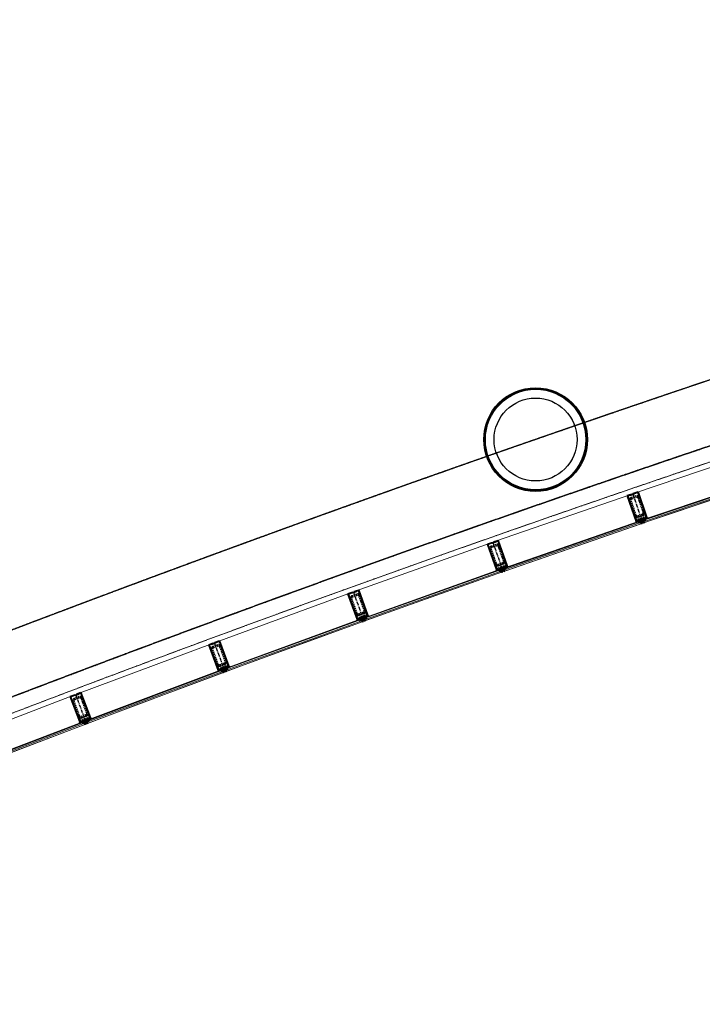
# Model space of a CAD drawing. Header units: millimetres. Extents: x 98667 to 994031, y -2704 to 533009.
# Tile 193 of 256: x 653388 to 659974, y 362746 to 372241. Entities that reach past the tile are written whole.
import ezdxf

# ---------------------------------------------------------------- set-up
doc = ezdxf.new("R2010")
doc.units = ezdxf.units.MM
for name, pattern in [('AP03000E0$0$CENTER', [50.8, 31.75, -6.35, 6.35, -6.35]), ('AP03000E0$0$HIDDEN', [9.525, 6.35, -3.175]), ('AP03000E0$0$HIDDENX2', [19.05, 12.7, -6.35]), ('AP9340000$SP00000G0$0$CENTER', [50.8, 31.75, -6.35, 6.35, -6.35]), ('sp00000g0$0$CENTER', [50.8, 31.75, -6.35, 6.35, -6.35])]:
    doc.linetypes.add(name, pattern=pattern)
for name, color, linetype in [('A-COL ENCLOUSER INNER', 1, 'Continuous'), ('A-COL ENCLOUSER OUTER', 6, 'Continuous'), ('AP9340000$SP00000G0$0$S-GRID', 8, 'AP9340000$SP00000G0$0$CENTER'), ('NOT IN SCOPE', 222, 'Continuous'), ('sp00000g0$0$S-GRID', 1, 'sp00000g0$0$CENTER')]:
    doc.layers.add(name, color=color, linetype=linetype)
for name, color, linetype, lineweight in [('AP03000E0$0$A-GLAZ-FULL-EXTR', 2, 'Continuous', 20), ('AP03000E0$0$A-GLAZ-MULL-EXTR', 3, 'Continuous', 35), ('AP03000E0$0$A-WALL-FNSH', 1, 'Continuous', 15), ('L_1800_BUILD_NEW', 8, 'Continuous', 0)]:
    doc.layers.add(name, color=color, linetype=linetype, lineweight=lineweight)
doc.layers.add('AP03000E0$0$A-Slab Edge Guide', color=55, linetype='Continuous', lineweight=15, plot=False)

msp = doc.modelspace()

# ---------------------------------------------------------------- linework, layer by layer
at = {"color": 251, "linetype": 'AP03000E0$0$CENTER'}
for p, q in [((659302.6, 367669.2), (659399.8, 367385.3)), ((657953, 367201), (658052.5, 366918)), ((656607.2, 366722.1), (656708.9, 366439.9)), ((655265.2, 366232.5), (655369.1, 365951.1)), ((653927.1, 365732.3), (654033.3, 365451.7))]:
    msp.add_line(p, q, dxfattribs=at)
at = {"layer": 'A-COL ENCLOUSER INNER', "color": 251}
for radius in [494, 485]:
    msp.add_circle((658365.7, 368191.5), radius, dxfattribs=at)
at = {"layer": 'A-COL ENCLOUSER OUTER', "color": 251}
msp.add_circle((658365.7, 368191.5), 500, dxfattribs=at)
at = {"layer": 'AP03000E0$0$A-GLAZ-FULL-EXTR', "color": 251}
for p, q in [((659320.3, 367675.2), (660638.2, 368120.7)), ((660724.7, 367864.9), (659406.8, 367419.4)), ((659408.7, 367413.8), (660726.6, 367859.2)), ((660730.4, 367847.8), (659412.6, 367402.4)), ((659416.4, 367391), (660734.3, 367836.5)), ((659285, 367663.1), (657970.7, 367207.2)), ((658059.2, 366952.1), (659373.5, 367408)), ((659375.4, 367402.4), (658061.1, 366946.4)), ((658065.1, 366935.1), (659379.4, 367391)), ((659383.3, 367379.7), (658069, 366923.8)), ((659362.3, 367385.1), (659358.4, 367396.5)), ((659359.4, 367393.6), (659365.1, 367395.6)), ((659361.4, 367388), (659359.4, 367393.6)), ((659367, 367389.9), (659361.4, 367388)), ((659364.1, 367398.4), (659375.4, 367402.4)), ((659368, 367387.1), (659364.1, 367398.4)), ((659365.1, 367395.6), (659367, 367389.9)), ((659379.4, 367391), (659368, 367387.1)), ((659373.5, 367408), (659375.4, 367402.4)), ((659375.4, 367402.4), (659379.4, 367391)), ((659379.4, 367391), (659383.3, 367379.7)), ((659406.8, 367419.4), (659408.7, 367413.8)), ((659420.1, 367417.6), (659408.7, 367413.8)), ((659408.7, 367413.8), (659412.6, 367402.4)), ((659412.6, 367402.4), (659423.9, 367406.2)), ((659412.6, 367402.4), (659416.4, 367391)), ((659423.9, 367406.2), (659420.1, 367417.6)), ((659426.7, 367416.7), (659421, 367414.8)), ((659421, 367414.8), (659423, 367409.1)), ((659423, 367409.1), (659428.6, 367411)), ((659429.6, 367408.2), (659425.8, 367419.5)), ((659428.6, 367411), (659426.7, 367416.7)), ((656624.8, 366728.4), (657935.4, 367194.8)), ((658025.9, 366940.4), (656715.3, 366474.1)), ((656717.3, 366468.4), (658027.9, 366934.8)), ((658032, 366923.5), (656721.3, 366457.1)), ((656725.3, 366445.8), (658036, 366912.2)), ((658015, 366917.4), (658011, 366928.7)), ((658012, 366925.9), (658017.6, 366927.9)), ((658014, 366920.2), (658012, 366925.9)), ((658019.6, 366922.3), (658014, 366920.2)), ((658016.6, 366930.7), (658027.9, 366934.8)), ((658020.6, 366919.4), (658016.6, 366930.7)), ((658017.6, 366927.9), (658019.6, 366922.3)), ((658032, 366923.5), (658020.6, 366919.4)), ((658027.9, 366934.8), (658025.9, 366940.4)), ((658027.9, 366934.8), (658032, 366923.5)), ((658036, 366912.2), (658032, 366923.5)), ((658061.1, 366946.4), (658059.2, 366952.1)), ((658072.5, 366950.4), (658061.1, 366946.4)), ((658061.1, 366946.4), (658065.1, 366935.1)), ((658065.1, 366935.1), (658076.4, 366939)), ((658069, 366923.8), (658065.1, 366935.1)), ((658076.4, 366939), (658072.5, 366950.4)), ((658079.1, 366949.5), (658073.4, 366947.5)), ((658073.4, 366947.5), (658075.4, 366941.9)), ((658075.4, 366941.9), (658081.1, 366943.8)), ((658082.1, 366941), (658078.1, 366952.3)), ((658081.1, 366943.8), (658079.1, 366949.5)), ((656589.6, 366715.8), (655282.7, 366239)), ((655375.3, 365985.3), (656682.1, 366462.1)), ((656684.2, 366456.5), (655377.3, 365979.7)), ((655381.4, 365968.4), (656688.3, 366445.2)), ((656692.4, 366433.9), (655385.5, 365957.2)), ((656671.4, 366439), (656667.3, 366450.3)), ((656668.3, 366447.5), (656674, 366449.5)), ((656670.4, 366441.8), (656668.3, 366447.5)), ((656676, 366443.9), (656670.4, 366441.8)), ((656672.9, 366452.4), (656684.2, 366456.5)), ((656677, 366441.1), (656672.9, 366452.4)), ((656674, 366449.5), (656676, 366443.9)), ((656688.3, 366445.2), (656677, 366441.1)), ((656682.1, 366462.1), (656684.2, 366456.5)), ((656684.2, 366456.5), (656688.3, 366445.2)), ((656688.3, 366445.2), (656692.4, 366433.9)), ((656715.3, 366474.1), (656717.3, 366468.4)), ((656728.6, 366472.4), (656717.3, 366468.4)), ((656717.3, 366468.4), (656721.3, 366457.1)), ((656721.3, 366457.1), (656732.6, 366461.1)), ((656721.3, 366457.1), (656725.3, 366445.8)), ((656732.6, 366461.1), (656728.6, 366472.4)), ((656735.3, 366471.6), (656729.6, 366469.6)), ((656729.6, 366469.6), (656731.6, 366463.9)), ((656731.6, 366463.9), (656737.3, 366466)), ((656738.3, 366463.1), (656734.3, 366474.4)), ((656737.3, 366466), (656735.3, 366471.6)), ((653944.6, 365738.9), (655247.7, 366226)), ((655342.2, 365973.1), (654039.2, 365486)), ((654041.3, 365480.4), (655344.3, 365967.5)), ((655348.5, 365956.3), (654045.5, 365469.1)), ((654049.7, 365457.9), (655352.7, 365945)), ((655331.7, 365950), (655327.4, 365961.2)), ((655328.5, 365958.4), (655334.1, 365960.5)), ((655330.6, 365952.8), (655328.5, 365958.4)), ((655336.2, 365954.9), (655330.6, 365952.8)), ((655333.1, 365963.3), (655344.3, 365967.5)), ((655337.3, 365952.1), (655333.1, 365963.3)), ((655334.1, 365960.5), (655336.2, 365954.9)), ((655348.5, 365956.3), (655337.3, 365952.1)), ((655344.3, 365967.5), (655342.2, 365973.1)), ((655344.3, 365967.5), (655348.5, 365956.3)), ((655352.7, 365945), (655348.5, 365956.3)), ((655377.3, 365979.7), (655375.3, 365985.3)), ((655388.6, 365983.8), (655377.3, 365979.7)), ((655377.3, 365979.7), (655381.4, 365968.4)), ((655381.4, 365968.4), (655392.7, 365972.5)), ((655385.5, 365957.2), (655381.4, 365968.4)), ((655392.7, 365972.5), (655388.6, 365983.8)), ((655395.3, 365983.1), (655389.6, 365981)), ((655389.6, 365981), (655391.7, 365975.4)), ((655391.7, 365975.4), (655397.3, 365977.4)), ((655398.3, 365974.6), (655394.2, 365985.9)), ((655397.3, 365977.4), (655395.3, 365983.1)), ((653909.6, 365725.7), (652610.5, 365228.2)), ((652707.1, 364976), (654006.2, 365473.5)), ((654008.4, 365467.9), (652709.2, 364970.4)), ((653995.8, 365450.3), (653991.5, 365461.5)), ((653992.6, 365458.7), (653998.2, 365460.8)), ((653994.8, 365453.1), (653992.6, 365458.7)), ((653997.1, 365463.6), (654008.4, 365467.9)), ((654001.4, 365452.4), (653997.1, 365463.6)), ((653998.2, 365460.8), (654000.4, 365455.2)), ((654006.2, 365473.5), (654008.4, 365467.9)), ((654008.4, 365467.9), (654012.6, 365456.7)), ((654039.2, 365486), (654041.3, 365480.4)), ((654052.5, 365484.6), (654041.3, 365480.4)), ((654041.3, 365480.4), (654045.5, 365469.1)), ((654045.5, 365469.1), (654056.7, 365473.3)), ((654045.5, 365469.1), (654049.7, 365457.9)), ((654056.7, 365473.3), (654052.5, 365484.6)), ((654059.2, 365483.9), (654053.6, 365481.8)), ((654053.6, 365481.8), (654055.7, 365476.1)), ((654055.7, 365476.1), (654061.3, 365478.2)), ((654062.3, 365475.4), (654058.1, 365486.7)), ((654061.3, 365478.2), (654059.2, 365483.9)), ((652713.5, 364959.2), (654012.6, 365456.7)), ((654016.9, 365445.5), (652717.8, 364948)), ((654000.4, 365455.2), (653994.8, 365453.1)), ((654012.6, 365456.7), (654001.4, 365452.4)), ((654012.6, 365456.7), (654016.9, 365445.5))]:
    msp.add_line(p, q, dxfattribs=at)
at = {"layer": 'AP03000E0$0$A-GLAZ-FULL-EXTR', "color": 251, "linetype": 'Continuous'}
for p, q in [((659364.2, 367398.2), (659376.9, 367398.1)), ((659365.3, 367395), (659378, 367395)), ((659366, 367392.9), (659366, 367399.1)), ((659366.4, 367391.8), (659379.1, 367391.8)), ((659367.5, 367388.7), (659372.5, 367388.6)), ((659369.2, 367387.5), (659369.2, 367400.2)), ((659372.3, 367388.6), (659372.4, 367401.3)), ((659372.5, 367401.3), (659375.8, 367401.3)), ((659375.5, 367389.7), (659375.6, 367401.9)), ((659378.7, 367390.8), (659378.7, 367392.9)), ((659409.3, 367412.1), (659420.6, 367415.9)), ((659413.3, 367402.6), (659409.5, 367414)), ((659410.3, 367409.1), (659421.7, 367412.9)), ((659411.3, 367406.1), (659422.7, 367409.9)), ((659412.3, 367403.1), (659423.7, 367406.9)), ((659416.3, 367403.7), (659412.5, 367415)), ((659419.3, 367404.7), (659415.5, 367416)), ((659422.3, 367405.7), (659418.5, 367417.1)), ((658016.7, 366930.4), (658028.1, 366934.4)), ((658017.8, 366927.4), (658029.1, 366931.4)), ((658022.8, 366920.2), (658018.8, 366931.5)), ((658018.9, 366924.4), (658030.2, 366928.4)), ((658019.9, 366921.4), (658031.2, 366925.4)), ((658025.8, 366921.3), (658021.8, 366932.6)), ((658028.8, 366922.3), (658024.8, 366933.7)), ((658031.8, 366923.4), (658027.8, 366934.7)), ((658061.2, 366946.3), (658073.9, 366946.3)), ((658062.3, 366943.1), (658075, 366943.1)), ((658062.4, 366942.8), (658062.4, 366946.9)), ((658063.4, 366940), (658076.1, 366939.9)), ((658064.5, 366936.8), (658069.9, 366936.8)), ((658065.5, 366935.3), (658065.6, 366948)), ((658068.7, 366936.4), (658068.8, 366949.1)), ((658069.9, 366949.5), (658072.8, 366949.5)), ((658071.9, 366937.5), (658072, 366950.2)), ((658075.1, 366938.6), (658075.1, 366942.8)), ((656673.7, 366450.3), (656686.4, 366450.3)), ((656674.8, 366447.2), (656687.6, 366447.1)), ((656676, 366444), (656684.9, 366443.9)), ((656676.1, 366453.5), (656685.3, 366453.5)), ((656676.1, 366443.8), (656676.1, 366453.5)), ((656679.2, 366441.9), (656679.3, 366454.7)), ((656682.4, 366443), (656682.5, 366455.8)), ((656685.6, 366444.2), (656685.6, 366452.6)), ((656721.6, 366457.2), (656717.6, 366468.5)), ((656717.9, 366466.8), (656729.2, 366470.8)), ((656718.9, 366463.8), (656730.2, 366467.8)), ((656720, 366460.8), (656731.3, 366464.8)), ((656724.6, 366458.3), (656720.6, 366469.6)), ((656721.1, 366457.8), (656732.4, 366461.8)), ((656727.6, 366459.3), (656723.6, 366470.6)), ((656730.6, 366460.4), (656726.6, 366471.7)), ((655333.6, 365961.9), (655344.8, 365966.1)), ((655334.7, 365959), (655345.9, 365963.1)), ((655339.6, 365952.9), (655335.4, 365964.2)), ((655335.8, 365956), (655347.1, 365960.2)), ((655336.9, 365953), (655348.2, 365957.2)), ((655342.6, 365954.1), (655338.4, 365965.3)), ((655345.6, 365955.2), (655341.4, 365966.4)), ((655377.4, 365979.4), (655390.2, 365979.3)), ((655378.6, 365976.2), (655391.4, 365976.2)), ((655378.7, 365975.8), (655378.7, 365980.2)), ((655379.8, 365973), (655392.5, 365973)), ((655380.9, 365969.9), (655385.3, 365969.8)), ((655381.9, 365968.6), (655381.9, 365981.4)), ((655385.1, 365982.5), (655389.1, 365982.5)), ((655385.1, 365969.7), (655385.1, 365982.5)), ((655388.2, 365970.9), (655388.3, 365983.7)), ((655391.4, 365972.1), (655391.4, 365976)), ((653998.1, 365461.2), (654011, 365461.1)), ((653998.7, 365459.7), (653998.7, 365464.2)), ((653999, 365464.3), (654009.7, 365464.3)), ((653999.3, 365458), (654012.2, 365457.9)), ((654001.8, 365452.5), (654001.9, 365465.4)), ((654005, 365453.8), (654005, 365466.6)), ((654007.2, 365467.5), (654008.5, 365467.5)), ((654008.2, 365455), (654008.2, 365467.9)), ((654011.3, 365456.2), (654011.4, 365460.1)), ((654045.9, 365469.3), (654041.7, 365480.5)), ((654042.3, 365477.7), (654053.5, 365481.9)), ((654043.4, 365474.8), (654054.6, 365478.9)), ((654044.5, 365471.8), (654055.7, 365476)), ((654048.9, 365470.4), (654044.7, 365481.7)), ((654051.9, 365471.5), (654047.7, 365482.8)), ((654054.8, 365472.6), (654050.7, 365483.9)), ((654000.5, 365454.8), (654007.6, 365454.8))]:
    msp.add_line(p, q, dxfattribs=at)
msp.add_arc((717502.2, 197719), 179339.2, 89.995553, 114.847186, dxfattribs=at)
at = {"layer": 'AP03000E0$0$A-GLAZ-MULL-EXTR', "color": 251}
for p, q in [((659293.2, 367665.9), (659250.6, 367651.4)), ((659250.6, 367651.4), (659334.9, 367405.4)), ((659254.4, 367649.5), (659294.2, 367663.1)), ((659319.2, 367460.3), (659254.4, 367649.5)), ((659308.4, 367668), (659273.3, 367656)), ((659273.3, 367656), (659274.3, 367653.1)), ((659274.3, 367653.1), (659314.1, 367666.7)), ((659294.2, 367663.1), (659293.2, 367665.9)), ((659354.7, 367687), (659307.4, 367670.8)), ((659307.4, 367670.8), (659308.4, 367668)), ((659313.1, 367669.6), (659352.8, 367683.2)), ((659314.1, 367666.7), (659313.1, 367669.6)), ((659352.8, 367683.2), (659417.6, 367494)), ((659438.9, 367441), (659354.7, 367687)), ((659337.7, 367406.3), (659319.2, 367460.3)), ((659417.6, 367494), (659436.1, 367440)), ((659359.4, 367403.2), (659333.4, 367394.3)), ((659333.4, 367394.3), (659336.5, 367400.6)), ((659334.9, 367405.4), (659336.5, 367400.6)), ((659336.5, 367400.6), (659376.7, 367414.4)), ((659336.5, 367400.6), (659357.8, 367407.9)), ((659375.1, 367419.1), (659337.7, 367406.3)), ((659357.8, 367407.9), (659359.4, 367403.2)), ((659397.7, 367430.1), (659358, 367416.5)), ((659358, 367416.5), (659359, 367413.6)), ((659359, 367413.6), (659394, 367425.6)), ((659379.8, 367420.8), (659375.1, 367419.1)), ((659376.7, 367414.4), (659388, 367381.3)), ((659392.7, 367382.9), (659379.8, 367420.8)), ((659388, 367381.3), (659392.7, 367382.9)), ((659394, 367425.6), (659406.9, 367387.8)), ((659398.7, 367427.2), (659397.7, 367430.1)), ((659436.1, 367440), (659398.7, 367427.2)), ((659400.3, 367422.5), (659440.5, 367436.3)), ((659411.7, 367389.4), (659400.3, 367422.5)), ((659406.9, 367387.8), (659411.7, 367389.4)), ((659440.5, 367436.3), (659419.3, 367429)), ((659419.3, 367429), (659420.9, 367424.3)), ((659420.9, 367424.3), (659446.9, 367433.2)), ((659440.5, 367436.3), (659438.9, 367441)), ((659446.9, 367433.2), (659440.5, 367436.3)), ((657901.1, 367182.8), (657948.3, 367199.3)), ((657987.3, 366937.5), (657901.1, 367182.8)), ((657944.6, 367194.8), (657905, 367180.9)), ((657905, 367180.9), (657971.3, 366992.2)), ((657945.6, 367192), (657944.6, 367194.8)), ((657985.2, 367205.9), (657945.6, 367192)), ((657948.3, 367199.3), (657949.3, 367196.5)), ((657949.3, 367196.5), (657984.2, 367208.8)), ((657962.5, 367204.3), (658004.9, 367219.2)), ((657963.5, 367201.5), (657962.5, 367204.3)), ((658003.1, 367215.4), (657963.5, 367201.5)), ((657984.2, 367208.8), (657985.2, 367205.9)), ((658069.4, 367026.7), (658003.1, 367215.4)), ((658004.9, 367219.2), (658091.1, 366973.9)), ((657971.3, 366992.2), (657990.2, 366938.5)), ((658088.3, 366972.9), (658069.4, 367026.7)), ((658011.9, 366935.5), (657985.9, 366926.4)), ((657985.9, 366926.4), (657989, 366932.7)), ((657989, 366932.7), (657987.3, 366937.5)), ((658029.1, 366946.8), (657989, 366932.7)), ((657989, 366932.7), (658010.2, 366940.2)), ((657990.2, 366938.5), (658027.4, 366951.5)), ((658010.2, 366940.2), (658011.9, 366935.5)), ((658026.4, 366954.4), (658066.1, 366968.3)), ((658027.4, 366951.5), (658026.4, 366954.4)), ((658040.7, 366913.8), (658029.1, 366946.8)), ((658067.1, 366965.5), (658032.1, 366953.2)), ((658032.1, 366953.2), (658045.4, 366915.5)), ((658045.4, 366915.5), (658040.7, 366913.8)), ((658046.3, 366958.2), (658051, 366959.8)), ((658059.6, 366920.4), (658046.3, 366958.2)), ((658051, 366959.8), (658088.3, 366972.9)), ((658092.8, 366969.2), (658052.7, 366955.1)), ((658052.7, 366955.1), (658064.3, 366922.1)), ((658064.3, 366922.1), (658059.6, 366920.4)), ((658066.1, 366968.3), (658067.1, 366965.5)), ((658092.8, 366969.2), (658071.5, 366961.7)), ((658071.5, 366961.7), (658073.2, 366957)), ((658073.2, 366957), (658099.1, 366966.1)), ((658091.1, 366973.9), (658092.8, 366969.2)), ((658099.1, 366966.1), (658092.8, 366969.2)), ((656555.4, 366703.5), (656602.5, 366720.4)), ((656643.6, 366458.8), (656555.4, 366703.5)), ((656598.8, 366715.9), (656559.3, 366701.6)), ((656559.3, 366701.6), (656627.1, 366513.5)), ((656599.8, 366713.1), (656598.8, 366715.9)), ((656639.3, 366727.3), (656599.8, 366713.1)), ((656602.5, 366720.4), (656603.5, 366717.6)), ((656603.5, 366717.6), (656638.3, 366730.1)), ((656616.6, 366725.5), (656658.9, 366740.7)), ((656617.6, 366722.7), (656616.6, 366725.5)), ((656657.1, 366736.9), (656617.6, 366722.7)), ((656638.3, 366730.1), (656639.3, 366727.3)), ((656724.9, 366548.7), (656657.1, 366736.9)), ((656658.9, 366740.7), (656747.1, 366496.1)), ((656627.1, 366513.5), (656646.4, 366459.9)), ((656744.2, 366495.1), (656724.9, 366548.7)), ((656668.1, 366457.1), (656642.3, 366447.7)), ((656642.3, 366447.7), (656645.3, 366454.1)), ((656645.3, 366454.1), (656643.6, 366458.8)), ((656685.3, 366468.5), (656645.3, 366454.1)), ((656645.3, 366454.1), (656666.4, 366461.8)), ((656646.4, 366459.9), (656683.6, 366473.3)), ((656666.4, 366461.8), (656668.1, 366457.1)), ((656682.5, 366476.1), (656722.1, 366490.3)), ((656683.6, 366473.3), (656682.5, 366476.1)), ((656697.1, 366435.6), (656685.3, 366468.5)), ((656723.1, 366487.5), (656688.3, 366474.9)), ((656688.3, 366474.9), (656701.8, 366437.3)), ((656701.8, 366437.3), (656697.1, 366435.6)), ((656702.4, 366480), (656707.1, 366481.7)), ((656715.9, 366442.4), (656702.4, 366480)), ((656707.1, 366481.7), (656744.2, 366495.1)), ((656748.8, 366491.4), (656708.8, 366477)), ((656708.8, 366477), (656720.6, 366444.1)), ((656720.6, 366444.1), (656715.9, 366442.4)), ((656722.1, 366490.3), (656723.1, 366487.5)), ((656748.8, 366491.4), (656727.6, 366483.8)), ((656727.6, 366483.8), (656729.3, 366479.1)), ((656729.3, 366479.1), (656755.2, 366488.4)), ((656747.1, 366496.1), (656748.8, 366491.4)), ((656755.2, 366488.4), (656748.8, 366491.4)), ((655255.8, 366229), (655213.6, 366213.5)), ((655217.5, 366211.7), (655256.9, 366226.2)), ((655270.9, 366231.4), (655236.2, 366218.6)), ((655236.2, 366218.6), (655237.3, 366215.8)), ((655237.3, 366215.8), (655276.7, 366230.3)), ((655256.9, 366226.2), (655255.8, 366229)), ((655316.8, 366251.6), (655269.9, 366234.2)), ((655269.9, 366234.2), (655270.9, 366231.4)), ((655275.6, 366233.2), (655315, 366247.7)), ((655276.7, 366230.3), (655275.6, 366233.2)), ((655315, 366247.7), (655384.3, 366060.1)), ((655406.9, 366007.7), (655316.8, 366251.6)), ((655213.6, 366213.5), (655303.7, 365969.6)), ((655286.7, 366024.1), (655217.5, 366211.7)), ((655384.3, 366060.1), (655404.1, 366006.6)), ((655306.5, 365970.6), (655286.7, 366024.1)), ((655328.2, 365968), (655302.5, 365958.4)), ((655302.5, 365958.4), (655305.4, 365964.9)), ((655303.7, 365969.6), (655305.4, 365964.9)), ((655305.4, 365964.9), (655345.3, 365979.6)), ((655305.4, 365964.9), (655326.5, 365972.7)), ((655343.5, 365984.3), (655306.5, 365970.6)), ((655326.5, 365972.7), (655328.2, 365968)), ((655366, 365995.8), (655326.6, 365981.2)), ((655326.6, 365981.2), (655327.6, 365978.4)), ((655327.6, 365978.4), (655362.3, 365991.2)), ((655348.2, 365986), (655343.5, 365984.3)), ((655345.3, 365979.6), (655357.4, 365946.8)), ((655362.1, 365948.5), (655348.2, 365986)), ((655357.4, 365946.8), (655362.1, 365948.5)), ((655362.3, 365991.2), (655376.2, 365953.7)), ((655367, 365992.9), (655366, 365995.8)), ((655404.1, 366006.6), (655367, 365992.9)), ((655368.7, 365988.3), (655408.6, 366003)), ((655380.9, 365955.4), (655368.7, 365988.3)), ((655376.2, 365953.7), (655380.9, 365955.4)), ((655408.6, 366003), (655387.5, 365995.2)), ((655387.5, 365995.2), (655389.2, 365990.5)), ((655389.2, 365990.5), (655415, 366000)), ((655408.6, 366003), (655406.9, 366007.7)), ((655415, 366000), (655408.6, 366003)), ((653936.5, 365735.8), (653978.6, 365751.7)), ((653976.8, 365747.9), (653937.5, 365733)), ((654047.6, 365560.8), (653976.8, 365747.9)), ((653978.6, 365751.7), (654070.6, 365508.6)), ((653875.7, 365712.8), (653922.5, 365730.5)), ((653967.7, 365469.6), (653875.7, 365712.8)), ((653918.8, 365725.9), (653879.6, 365711.1)), ((653879.6, 365711.1), (653950.3, 365524)), ((653919.9, 365723.1), (653918.8, 365725.9)), ((653959.2, 365738), (653919.9, 365723.1)), ((653922.5, 365730.5), (653923.5, 365727.7)), ((653923.5, 365727.7), (653958.1, 365740.8)), ((653937.5, 365733), (653936.5, 365735.8)), ((653958.1, 365740.8), (653959.2, 365738)), ((654067.8, 365507.5), (654047.6, 365560.8)), ((653950.3, 365524), (653970.5, 365470.7)), ((653992.3, 365468.2), (653966.6, 365458.5)), ((653966.6, 365458.5), (653969.5, 365465)), ((653969.5, 365465), (653967.7, 365469.6)), ((654009.2, 365480), (653969.5, 365465)), ((653969.5, 365465), (653990.5, 365472.9)), ((653970.5, 365470.7), (654007.5, 365484.7)), ((653990.5, 365472.9), (653992.3, 365468.2)), ((654006.4, 365487.5), (654045.7, 365502.3)), ((654007.5, 365484.7), (654006.4, 365487.5)), ((654021.6, 365447.3), (654009.2, 365480)), ((654046.7, 365499.5), (654012.1, 365486.4)), ((654012.1, 365486.4), (654026.3, 365449)), ((654026.2, 365491.8), (654030.8, 365493.5)), ((654040.3, 365454.3), (654026.2, 365491.8)), ((654030.8, 365493.5), (654067.8, 365507.5)), ((654072.4, 365503.9), (654032.6, 365488.8)), ((654032.6, 365488.8), (654045, 365456.1)), ((654045.7, 365502.3), (654046.7, 365499.5)), ((654072.4, 365503.9), (654051.3, 365495.9)), ((654051.3, 365495.9), (654053.1, 365491.2)), ((654053.1, 365491.2), (654078.8, 365501)), ((654070.6, 365508.6), (654072.4, 365503.9)), ((654078.8, 365501), (654072.4, 365503.9)), ((654026.3, 365449), (654021.6, 365447.3)), ((654045, 365456.1), (654040.3, 365454.3))]:
    msp.add_line(p, q, dxfattribs=at)
at = {"layer": 'AP03000E0$0$A-GLAZ-MULL-EXTR', "color": 251, "linetype": 'AP03000E0$0$HIDDENX2'}
for p, q in [((659288.7, 367632.7), (659336, 367648.9)), ((659321.8, 367459), (659273.2, 367600.9)), ((659333.6, 367463.1), (659285, 367605)), ((659292.8, 367620.9), (659340.1, 367637.1)), ((659355.9, 367629.3), (659404.5, 367487.4)), ((659367.8, 367633.3), (659416.4, 367491.4)), ((659329.9, 367435.4), (659424.5, 367467.8)), ((659396.8, 367471.5), (659349.5, 367455.3)), ((659400.8, 367459.7), (659353.5, 367443.5)), ((659424.5, 367467.8), (659430.9, 367448.9)), ((659336.3, 367416.5), (659329.9, 367435.4)), ((659383.6, 367432.7), (659336.3, 367416.5)), ((659430.9, 367448.9), (659383.6, 367432.7)), ((657986.6, 367181), (657939.4, 367164.4)), ((657990.7, 367169.2), (657943.5, 367152.6)), ((657924.1, 367132.5), (657973.8, 366991)), ((657935.9, 367136.7), (657985.6, 366995.2)), ((658056.4, 367020), (658006.6, 367161.5)), ((658068.2, 367024.2), (658018.4, 367165.7)), ((658076.5, 367000.6), (657982.1, 366967.4)), ((658001.5, 366987.5), (658048.7, 367004.1)), ((658005.7, 366975.7), (658052.9, 366992.3)), ((658035.9, 366965.1), (658083.1, 366981.7)), ((658083.1, 366981.7), (658076.5, 367000.6)), ((657982.1, 366967.4), (657988.7, 366948.6)), ((657988.7, 366948.6), (658035.9, 366965.1)), ((656640.9, 366702.3), (656593.8, 366685.4)), ((656578.8, 366653.4), (656629.6, 366512.3)), ((656590.6, 366657.6), (656641.4, 366516.5)), ((656645.1, 366690.6), (656598.1, 366673.6)), ((656712, 366541.9), (656661.1, 366683.1)), ((656723.7, 366546.2), (656672.9, 366687.3)), ((656732.2, 366522.7), (656638.1, 366488.8)), ((656657.4, 366509), (656704.4, 366525.9)), ((656661.6, 366497.2), (656708.7, 366514.2)), ((656691.9, 366486.9), (656739, 366503.8)), ((656739, 366503.8), (656732.2, 366522.7)), ((656638.1, 366488.8), (656644.9, 366469.9)), ((656644.9, 366469.9), (656691.9, 366486.9)), ((655289.3, 366022.9), (655237.3, 366163.6)), ((655301, 366027.2), (655249.1, 366167.9)), ((655252.1, 366195.7), (655299, 366213)), ((655256.5, 366184), (655303.4, 366201.3)), ((655319.4, 366193.9), (655371.4, 366053.2)), ((655331.2, 366198.2), (655383.1, 366057.5)), ((655298, 365999.4), (655391.8, 366034.1)), ((655364, 366037.1), (655317.1, 366019.8)), ((655391.8, 366034.1), (655398.7, 366015.3)), ((655304.9, 365980.7), (655298, 365999.4)), ((655351.8, 365998), (655304.9, 365980.7)), ((655368.3, 366025.4), (655321.4, 366008.1)), ((655398.7, 366015.3), (655351.8, 365998)), ((653899.8, 365663.1), (653952.9, 365522.8)), ((653911.5, 365667.6), (653964.6, 365527.3)), ((653961.1, 365713.1), (653914.4, 365695.4)), ((653965.6, 365701.4), (653918.8, 365683.7)), ((654034.8, 365553.8), (653981.7, 365694.1)), ((654046.4, 365558.2), (653993.4, 365698.5)), ((654055.3, 365534.9), (653961.8, 365499.5)), ((653961.8, 365499.5), (653968.8, 365480.8)), ((653968.8, 365480.8), (654015.6, 365498.5)), ((653980.7, 365520), (654027.5, 365537.7)), ((653985.1, 365508.3), (654031.9, 365526)), ((654015.6, 365498.5), (654062.4, 365516.1)), ((654062.4, 365516.1), (654055.3, 365534.9))]:
    msp.add_line(p, q, dxfattribs=at)
at = {"layer": 'AP03000E0$0$A-GLAZ-MULL-EXTR', "color": 251, "linetype": 'Continuous'}
for p, q in [((659333.4, 367394.4), (659333.7, 367394.4)), ((659335, 367397.6), (659342.8, 367397.5)), ((659335.4, 367395), (659335.4, 367398.5)), ((659336.8, 367400.7), (659352, 367400.7)), ((659338.6, 367396.1), (659338.6, 367401.4)), ((659341.8, 367397.2), (659341.8, 367402.5)), ((659344.9, 367398.3), (659345, 367403.5)), ((659345.9, 367403.9), (659359.2, 367403.8)), ((659348.1, 367399.3), (659348.1, 367404.6)), ((659351.3, 367400.4), (659351.3, 367405.7)), ((659354.5, 367401.5), (659354.5, 367406.8)), ((659355.1, 367407), (659358.1, 367407)), ((659357.6, 367402.6), (659357.7, 367407.9)), ((659419.3, 367429), (659434.5, 367428.9)), ((659420.3, 367425.8), (659425.3, 367425.8)), ((659421.2, 367424.4), (659421.3, 367429.7)), ((659424.4, 367425.5), (659424.4, 367430.8)), ((659427.6, 367426.6), (659427.6, 367431.9)), ((659428.4, 367432.1), (659443.6, 367432.1)), ((659430.8, 367427.7), (659430.8, 367432.9)), ((659434, 367428.7), (659434, 367434)), ((659437.1, 367429.8), (659437.2, 367435.1)), ((659437.5, 367435.3), (659442.7, 367435.2)), ((659440.3, 367430.9), (659440.3, 367436.2)), ((659443.5, 367432), (659443.5, 367434.8)), ((659446.7, 367433.1), (659446.7, 367433.3)), ((657986.3, 366927.1), (658011.7, 366936)), ((657987, 366926.8), (657986.6, 366927.9)), ((657988.2, 366931.2), (658010.6, 366939)), ((657990, 366927.8), (657988.6, 366931.9)), ((657993, 366928.9), (657991.4, 366933.6)), ((657996, 366929.9), (657994.4, 366934.6)), ((657999, 366931), (657997.4, 366935.7)), ((658002, 366932), (658000.4, 366936.7)), ((658005, 366933.1), (658003.4, 366937.8)), ((658008, 366934.1), (658006.4, 366938.8)), ((658011, 366935.2), (658009.3, 366939.9)), ((658072, 366960.5), (658094.5, 366968.4)), ((658073.9, 366957.3), (658072.3, 366962)), ((658073, 366957.5), (658098.6, 366966.4)), ((658076.9, 366958.3), (658075.2, 366963)), ((658079.9, 366959.4), (658078.2, 366964.1)), ((658082.9, 366960.4), (658081.2, 366965.2)), ((658085.9, 366961.5), (658084.2, 366966.2)), ((658088.9, 366962.5), (658087.2, 366967.3)), ((658091.9, 366963.6), (658090.2, 366968.3)), ((658094.9, 366964.6), (658093.4, 366968.9)), ((658097.9, 366965.7), (658097.4, 366967)), ((656643.9, 366448.3), (656643.3, 366449.9)), ((656643.6, 366450.6), (656667.4, 366459.1)), ((656646.8, 366449.4), (656645.2, 366454)), ((656649.8, 366450.5), (656648.1, 366455.2)), ((656652.8, 366451.5), (656651.1, 366456.2)), ((656655.8, 366452.6), (656654.1, 366457.3)), ((656658.8, 366453.7), (656657.1, 366458.4)), ((656661.8, 366454.8), (656660.1, 366459.5)), ((656664.8, 366455.8), (656663.1, 366460.6)), ((656667.7, 366456.9), (656666.1, 366461.6)), ((656728.6, 366481.1), (656752.5, 366489.7)), ((656730.5, 366479.5), (656728.8, 366484.2)), ((656733.5, 366480.6), (656731.8, 366485.3)), ((656736.4, 366481.7), (656734.8, 366486.4)), ((656739.4, 366482.8), (656737.7, 366487.5)), ((656742.4, 366483.8), (656740.7, 366488.5)), ((656745.4, 366484.9), (656743.7, 366489.6)), ((656748.4, 366486), (656746.7, 366490.7)), ((656751.4, 366487.1), (656750, 366490.8)), ((656754.4, 366488.1), (656754.1, 366488.9)), ((655303.1, 365959.9), (655306.4, 365959.9)), ((655303.6, 365958.9), (655303.6, 365960.9)), ((655304.6, 365963.1), (655314.9, 365963)), ((655306.8, 365960), (655306.8, 365965.4)), ((655309.1, 365966.2), (655323.4, 365966.2)), ((655309.9, 365961.2), (655310, 365966.6)), ((655313.1, 365962.4), (655313.1, 365967.7)), ((655316.3, 365963.6), (655316.3, 365968.9)), ((655317.6, 365969.4), (655327.7, 365969.3)), ((655319.5, 365964.7), (655319.5, 365970.1)), ((655322.7, 365965.9), (655322.7, 365971.2)), ((655325.8, 365967.1), (655325.9, 365972.4)), ((655326.1, 365972.5), (655326.6, 365972.5)), ((655387.7, 365994.5), (655399.9, 365994.4)), ((655388.9, 365991.3), (655391.4, 365991.3)), ((655389.4, 365990.6), (655389.5, 365995.9)), ((655392.6, 365991.7), (655392.6, 365997.1)), ((655394.1, 365997.6), (655408.4, 365997.6)), ((655395.8, 365992.9), (655395.8, 365998.3)), ((655399, 365994.1), (655399, 365999.4)), ((655402.2, 365995.3), (655402.2, 366000.6)), ((655402.6, 366000.8), (655413.5, 366000.7)), ((655405.3, 365996.4), (655405.4, 366001.8)), ((655408.5, 365997.6), (655408.5, 366003)), ((655411.7, 365998.8), (655411.7, 366001.5)), ((655414.9, 366000), (655414.9, 366000.1)), ((653967.8, 365459), (653967.4, 365460.3)), ((653968.1, 365462), (653991.3, 365470.8)), ((653970.8, 365460.1), (653969.2, 365464.4)), ((653973.8, 365461.2), (653972, 365465.9)), ((653976.8, 365462.4), (653975, 365467)), ((653979.7, 365463.5), (653978, 365468.2)), ((653982.7, 365464.6), (653980.9, 365469.3)), ((653985.7, 365465.7), (653983.9, 365470.4)), ((653988.6, 365466.9), (653986.9, 365471.5)), ((653991.6, 365468), (653989.8, 365472.7)), ((654052.2, 365493.7), (654075.5, 365502.5)), ((654054, 365491.6), (654052.2, 365496.3)), ((654056.9, 365492.7), (654055.2, 365497.4)), ((654059.9, 365493.8), (654058.1, 365498.5)), ((654062.9, 365495), (654061.1, 365499.6)), ((654065.8, 365496.1), (654064.1, 365500.8)), ((654068.8, 365497.2), (654067, 365501.9)), ((654071.8, 365498.3), (654070, 365503)), ((654074.7, 365499.4), (654073.2, 365503.5)), ((654077.7, 365500.6), (654077.3, 365501.7))]:
    msp.add_line(p, q, dxfattribs=at)
at = {"layer": 'AP03000E0$0$A-GLAZ-MULL-EXTR', "color": 251, "linetype": 'AP03000E0$0$HIDDENX2'}
for centre, radius, start, end in [((659344.1, 367625.2), 25, 18.90377, 108.90377), ((659296.8, 367609), 25, 108.90377, 198.90377), ((659296.8, 367609), 12.5, 108.90377, 198.90377), ((659344.1, 367625.2), 12.5, 18.90377, 108.90377), ((659345.4, 367467.1), 25, 198.90377, 288.90377), ((659345.4, 367467.1), 12.5, 198.90377, 288.90377), ((659392.7, 367483.3), 12.5, 288.90377, 18.90377), ((659392.7, 367483.3), 25, 288.90377, 18.90377), ((657994.9, 367157.4), 25, 19.35938, 109.35938), ((657994.9, 367157.4), 12.5, 19.35938, 109.35938), ((657947.7, 367140.8), 25, 109.35938, 199.35938), ((657947.7, 367140.8), 12.5, 109.35938, 199.35938), ((657997.4, 366999.3), 25, 199.35938, 289.35938), ((657997.4, 366999.3), 12.5, 199.35938, 289.35938), ((658044.6, 367015.9), 12.5, 289.35938, 19.35938), ((658044.6, 367015.9), 25, 289.35938, 19.35938), ((656649.4, 366678.8), 25, 19.81501, 109.81501), ((656649.4, 366678.8), 12.5, 19.81501, 109.81501), ((656602.3, 366661.9), 25, 109.81501, 199.81501), ((656602.3, 366661.9), 12.5, 109.81501, 199.81501), ((656653.2, 366520.8), 25, 199.81501, 289.81501), ((656653.2, 366520.8), 12.5, 199.81501, 289.81501), ((656700.2, 366537.7), 12.5, 289.81501, 19.81501), ((656700.2, 366537.7), 25, 289.81501, 19.81501), ((655260.8, 366172.3), 25, 110.27063, 200.27063), ((655260.8, 366172.3), 12.5, 110.27063, 200.27063), ((655307.7, 366189.6), 25, 20.27063, 110.27063), ((655307.7, 366189.6), 12.5, 20.27063, 110.27063), ((655312.8, 366031.5), 12.5, 200.27063, 290.27063), ((655359.7, 366048.9), 12.5, 290.27063, 20.27063), ((655359.7, 366048.9), 25, 290.27063, 20.27063), ((655312.8, 366031.5), 25, 200.27063, 290.27063), ((653923.2, 365672), 25, 110.72624, 200.72624), ((653923.2, 365672), 12.5, 110.72624, 200.72624), ((653970, 365689.7), 25, 20.72624, 110.72624), ((653970, 365689.7), 12.5, 20.72624, 110.72624), ((654023.1, 365549.4), 12.5, 290.72624, 20.72624), ((654023.1, 365549.4), 25, 290.72624, 20.72624), ((653976.3, 365531.7), 25, 200.72624, 290.72624), ((653976.3, 365531.7), 12.5, 200.72624, 290.72624)]:
    msp.add_arc(centre, radius, start, end, dxfattribs=at)
at = {"layer": 'AP03000E0$0$A-GLAZ-MULL-EXTR', "color": 251}
for centre, start, end in [((659384.5, 367384), 46.96442, 170.84311), ((659384.8, 367383), 46.96442, 170.84311), ((659385.1, 367382.1), 46.96442, 170.84311), ((659385.4, 367381.1), 46.96442, 170.84311), ((659385.8, 367380.2), 46.96442, 170.84311), ((659386.1, 367379.2), 46.96442, 170.84311), ((659412.8, 367393.7), 46.96442, 170.84311), ((659413.2, 367392.7), 46.96442, 170.84311), ((659413.5, 367391.8), 46.96442, 170.84311), ((659413.8, 367390.8), 46.96442, 170.84311), ((659414.1, 367389.9), 46.96442, 170.84311), ((659414.5, 367388.9), 46.96442, 170.84311), ((658037.1, 366916.4), 47.42003, 171.29872), ((658037.4, 366915.5), 47.42003, 171.29872), ((658037.8, 366914.6), 47.42003, 171.29872), ((658038.1, 366913.6), 47.42003, 171.29872), ((658038.4, 366912.7), 47.42003, 171.29872), ((658038.8, 366911.7), 47.42003, 171.29872), ((658065.4, 366926.4), 47.42003, 171.29872), ((658065.8, 366925.4), 47.42003, 171.29872), ((658066.1, 366924.5), 47.42003, 171.29872), ((658066.4, 366923.6), 47.42003, 171.29872), ((658066.7, 366922.6), 47.42003, 171.29872), ((658067.1, 366921.7), 47.42003, 171.29872), ((656693.5, 366438.2), 47.87566, 171.75435), ((656693.9, 366437.3), 47.87566, 171.75435), ((656694.2, 366436.3), 47.87566, 171.75435), ((656694.5, 366435.4), 47.87566, 171.75435), ((656694.9, 366434.5), 47.87566, 171.75435), ((656695.2, 366433.5), 47.87566, 171.75435), ((656721.8, 366448.4), 47.87566, 171.75435), ((656722.1, 366447.5), 47.87566, 171.75435), ((656722.4, 366446.5), 47.87566, 171.75435), ((656722.8, 366445.6), 47.87566, 171.75435), ((656723.1, 366444.6), 47.87566, 171.75435), ((656723.4, 366443.7), 47.87566, 171.75435), ((655353.8, 365949.3), 48.33129, 172.20997), ((655354.1, 365948.4), 48.33129, 172.20997), ((655354.5, 365947.5), 48.33129, 172.20997), ((655354.8, 365946.5), 48.33129, 172.20997), ((655355.2, 365945.6), 48.33129, 172.20997), ((655355.5, 365944.6), 48.33129, 172.20997), ((655381.9, 365959.7), 48.33129, 172.20997), ((655382.3, 365958.8), 48.33129, 172.20997), ((655382.6, 365957.9), 48.33129, 172.20997), ((655383, 365956.9), 48.33129, 172.20997), ((655383.3, 365956), 48.33129, 172.20997), ((655383.7, 365955), 48.33129, 172.20997), ((654046, 365460.4), 48.78689, 172.66558), ((654046.4, 365459.5), 48.78689, 172.66558), ((654046.7, 365458.6), 48.78689, 172.66558), ((654047.1, 365457.6), 48.78689, 172.66558), ((654047.4, 365456.7), 48.78689, 172.66558), ((654047.8, 365455.8), 48.78689, 172.66558), ((654018, 365449.8), 48.78689, 172.66558), ((654018.3, 365448.9), 48.78689, 172.66558), ((654018.7, 365447.9), 48.78689, 172.66558), ((654019, 365447), 48.78689, 172.66558), ((654019.4, 365446.1), 48.78689, 172.66558), ((654019.7, 365445.1), 48.78689, 172.66558)]:
    msp.add_arc(centre, 2.83, start, end, dxfattribs=at)
at = {"layer": 'AP03000E0$0$A-Slab Edge Guide', "color": 251, "linetype": 'AP03000E0$0$HIDDEN'}
msp.add_arc((717516.1, 197695.6), 180466, 89.99998, 131.000008, dxfattribs=at)
at = {"layer": 'AP03000E0$0$A-WALL-FNSH', "color": 251, "linetype": 'AP03000E0$0$HIDDEN'}
for radius in [179866, 179861, 179716]:
    msp.add_arc((717516.1, 197695.6), radius, 89.99998, 131.000008, dxfattribs=at)
at = {"layer": 'AP9340000$SP00000G0$0$S-GRID', "color": 251, "ltscale": 0.01}
msp.add_arc((717516.1, 197695.6), 180466, 105.055051, 113.735574, dxfattribs=at)
at = {"layer": 'L_1800_BUILD_NEW', "color": 251}
msp.add_circle((658365.2, 368192.4), 400, dxfattribs=at)
at = {"layer": 'NOT IN SCOPE', "color": 251, "linetype": 'Continuous'}
msp.add_circle((658365.2, 368192.4), 400, dxfattribs=at)
at = {"layer": 'sp00000g0$0$S-GRID', "color": 251}
msp.add_arc((717516.1, 197695.6), 180466, 90, 130.999989, dxfattribs=at)

doc.saveas('drawing.dxf')
